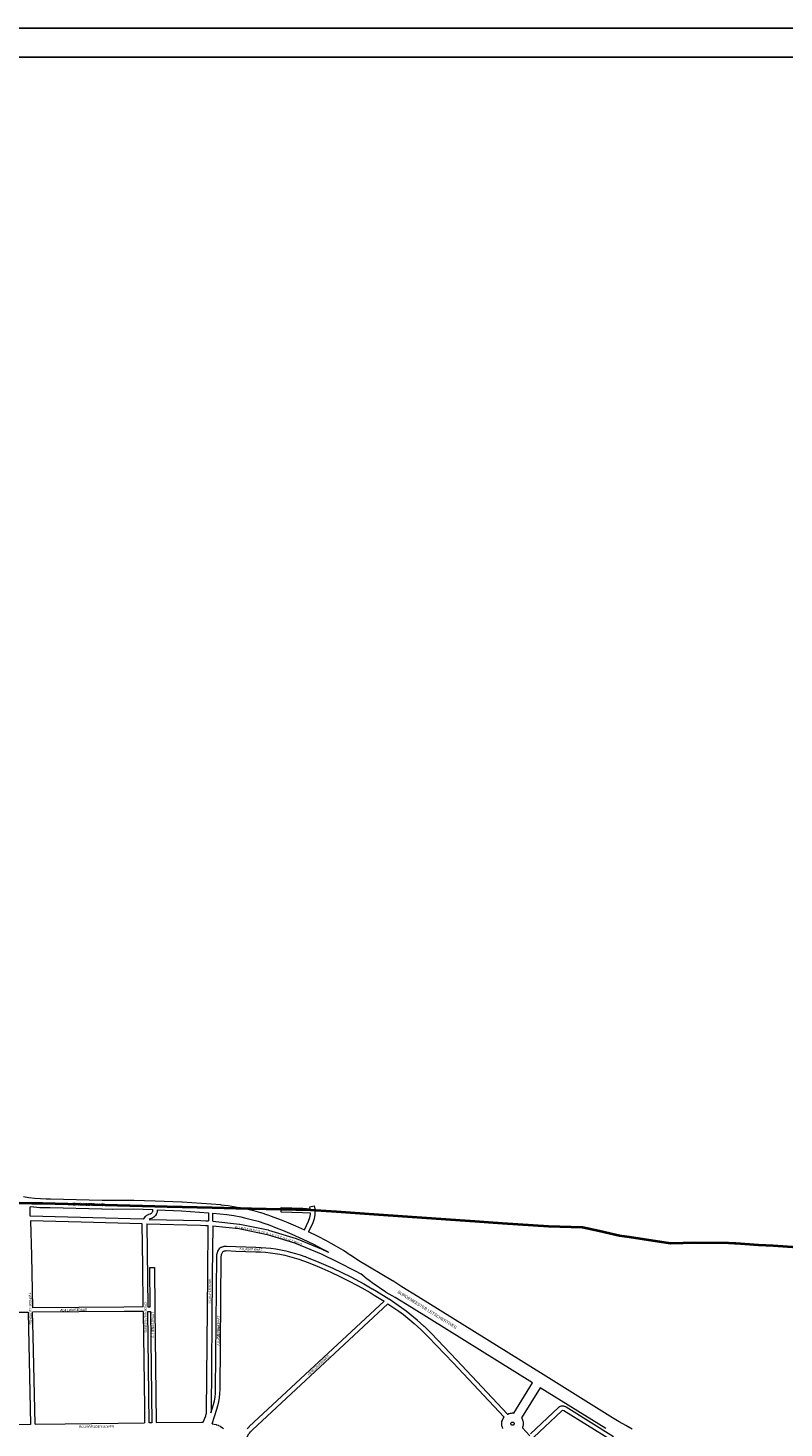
# Model space of a CAD drawing. Header units: metres. Extents: x 123817 to 142006, y 393105 to 406084.
# Tile 38 of 138: x 127541 to 130036, y 401462 to 406084. Entities that reach past the tile are written whole.
import ezdxf
from ezdxf.enums import TextEntityAlignment as Align

# ---------------------------------------------------------------- set-up
doc = ezdxf.new("R2010")
doc.units = ezdxf.units.M
doc.header["$MEASUREMENT"] = 0
doc.styles.add('Style-Arial', font='arial.ttf')

msp = doc.modelspace()

# ---------------------------------------------------------------- linework, layer by layer
at = {"flags": 128}
for points in [[(123817.1, 393105.4), (142006.1, 393105.4), (142006.1, 406084), (123817.1, 406084)], [(123917.1, 393205.4), (141906.1, 393205.4), (141906.1, 405987.2), (123917.1, 405987.2)]]:
    msp.add_lwpolyline(points, close=True, dxfattribs=at)
at = {"color": 7, "linetype": 'Continuous', "lineweight": 40, "flags": 128}
msp.add_lwpolyline([(130111.7, 402056), (130000, 402063.1), (129951.8, 402066.1), (129877.6, 402070.8), (129873.1, 402071.1), (129853.3, 402072.4), (129741, 402073.8), (129703.5, 402072.5), (129662, 402071), (129526, 402092), (129493.4, 402097.1), (129445.7, 402107.7), (129440.9, 402108.8), (129427.3, 402111.9), (129371.4, 402124.4), (129258.4, 402128), (129106.6, 402137.1), (129000, 402144.6), (128999.5, 402144.7), (128682.1, 402167.1), (128558.6, 402175.9), (128490.6, 402180.7), (128489.1, 402180.8), (128473.4, 402181.9), (128278, 402186), (128242.3, 402186.7), (128241.6, 402186.7), (128227, 402187.1), (128148.1, 402188.7), (128000, 402192.5), (127959.8, 402193.6), (127589.8, 402203.2), (127589.5, 402203.2), (127553, 402203.2), (127511.8, 402204.5)], dxfattribs=at)
at = {"color": 1, "linetype": 'Continuous', "lineweight": 0, "flags": 128}
for points in [[(127525.5, 402226.2), (127543.6, 402223.3), (127562.6, 402221), (127581.6, 402219.5), (127600.8, 402218.8), (127614.2, 402218.8), (127614.5, 402218.8), (127785.3, 402214.4), (127818.9, 402214), (127889.3, 402214.9), (127890, 402214.9), (127960.5, 402212.4), (127960.6, 402212.4), (127960.6, 402212.4), (128048.8, 402209.2), (128049.3, 402209.1), (128144.9, 402202.6), (128145.1, 402202.6), (128145.2, 402202.6), (128177.1, 402199.6), (128177.5, 402199.5), (128201.2, 402196.6), (128201.7, 402196.6), (128225.3, 402192.9), (128225.6, 402192.8), (128225.8, 402192.8), (128249.3, 402188.3), (128249.7, 402188.2), (128261.3, 402185.7), (128261.7, 402185.6), (128284.9, 402180), (128285.4, 402179.8), (128308.4, 402173.4), (128308.9, 402173.3), (128331.6, 402166.1), (128332, 402165.9), (128343.3, 402162.1), (128343.8, 402161.9), (128376.5, 402149.4), (128376.7, 402149.3), (128392.3, 402143), (128392.6, 402142.9), (128423.6, 402129.8), (128423.9, 402129.6), (128453.4, 402116.3)], [(127952.2, 402182.7), (127889.3, 402184.9), (127819.1, 402184), (127818.7, 402184), (127784.9, 402184.4), (127784.7, 402184.4), (127613.9, 402188.8), (127600.4, 402188.8), (127599.9, 402188.8), (127580.2, 402189.6), (127579.6, 402189.6), (127559.9, 402191.1), (127559.3, 402191.2), (127547.4, 402192.6)], [(127967.2, 402182.2), (128047.5, 402179.2), (128136.2, 402173.1)], [(128151.2, 402171.9), (128174.1, 402169.7), (128197.3, 402166.9), (128220.4, 402163.3), (128243.5, 402158.9), (128254.8, 402156.4), (128277.6, 402150.9), (128300.1, 402144.6), (128322.4, 402137.5), (128333.3, 402133.8), (128365.6, 402121.4), (128381, 402115.2), (128411.7, 402102.2), (128447.5, 402086), (128482.6, 402068.8), (128512.1, 402053.4), (128526.7, 402045.5), (128532.2, 402042.4)], [(129535.2, 401458.4), (129513.8, 401470.4), (129492.5, 401482.9), (129470.4, 401496.3), (129241, 401639.1), (128828.8, 401895.6), (128828.8, 401895.6), (128774.9, 401928.7), (128744.5, 401948), (128744, 401948.3), (128632.2, 402014.1), (128604.9, 402033), (128604.5, 402033.3), (128582.2, 402047.7), (128581.8, 402047.9), (128559.1, 402061.6), (128558.9, 402061.8), (128558.8, 402061.8), (128541.4, 402071.7), (128541.2, 402071.8), (128526.4, 402079.8), (128526.1, 402080), (128496.3, 402095.5), (128495.9, 402095.7), (128466.9, 402109.9)], [(129123.5, 401507.8), (129124.6, 401508.4), (129127.9, 401509.8), (129130.3, 401510.5), (129133.8, 401511.3), (129134.5, 401511.5), (129136.3, 401511.7), (129139.9, 401511.9), (129142.5, 401511.8), (129144, 401511.6), (129206, 401611.1), (128806.6, 401859.6), (128752.7, 401892.6), (128723, 401910), (128722.1, 401910.6), (128676.9, 401941.6), (128676.4, 401942), (128670.8, 401946.2), (128670.8, 401946.2), (128654.3, 401958.5), (128652.8, 401959.7), (128646.2, 401966.2), (128638.9, 401971.6)], [(129448.1, 401460.4), (129231.4, 401595.2), (129169.5, 401495.7), (129170.4, 401494.3), (129171.7, 401492), (129173.1, 401488.7), (129173.3, 401487.9), (129173.9, 401486.2), (129174.7, 401482.7), (129175, 401480.1), (129175.2, 401476.6), (129175.2, 401475.8), (129175.1, 401474), (129174.7, 401470.4), (129174.2, 401467.9), (129173.1, 401464.5), (129172.9, 401463.7), (129172.7, 401463.3), (129197.7, 401436.5)], [(129108.2, 401460.7), (129107.8, 401461.5), (129107, 401463.4), (129106.8, 401463.9), (129105.7, 401467.3), (129105.1, 401469.9), (129104.6, 401473.4), (129104.5, 401475.5), (129104.6, 401476), (129104.5, 401476), (129104.6, 401479.6), (129104.9, 401482.2), (129105.7, 401485.7), (129106.3, 401487.7), (129106.5, 401488.2), (129107.8, 401491.5), (129109, 401493.9), (129111, 401496.9), (129111.9, 401498.2)], [(129139.9, 401471.1), (129138.8, 401471.3), (129137.9, 401471.5), (129137, 401471.9), (129136.1, 401472.7), (129135.3, 401473.6), (129134.9, 401474.4), (129134.6, 401475.3), (129134.5, 401476.2), (129134.5, 401477.2), (129134.7, 401478.1), (129135.1, 401478.9), (129135.6, 401479.7), (129136.4, 401480.6), (129137.4, 401481.2), (129138.2, 401481.6), (129139.1, 401481.8), (129140.1, 401481.8), (129141, 401481.7), (129141.9, 401481.4), (129142.7, 401481), (129143.4, 401480.5), (129144.1, 401479.8), (129144.6, 401479), (129144.9, 401478.1), (129145.1, 401477.2), (129145.2, 401476.3), (129145.1, 401475.4), (129144.8, 401474.5), (129144.4, 401473.6), (129143.7, 401472.7), (129142.8, 401472), (129141.9, 401471.6), (129141.1, 401471.3), (129139.9, 401471.1)]]:
    msp.add_lwpolyline(points, dxfattribs=at)
at = {"color": 9, "linetype": 'Continuous', "lineweight": 0, "flags": 128}
for points in [[(127548.3, 402161.2), (127547.4, 402192.6)], [(128453.4, 402116.3), (128466.9, 402145.3), (128471.1, 402157.5), (128473, 402167.5), (128472.8, 402171.1), (128446.6, 402172.7), (128376.1, 402175), (128376.6, 402190), (128447.2, 402187.7), (128447.5, 402187.7), (128471.9, 402186.2), (128470.6, 402192.6), (128485.4, 402195.5), (128487.2, 402186.1), (128487.3, 402185), (128487.5, 402178.4), (128488, 402167.2), (128488, 402166.9), (128487.9, 402165.6), (128485.7, 402154.2), (128485.5, 402153.1), (128480.9, 402140), (128480.9, 402139.9), (128480.6, 402139.3), (128466.9, 402109.9)], [(127548.7, 402146.2), (127551.7, 402031.4), (127551.7, 402031.4), (127555.5, 401859.4)], [(127952.2, 402182.7), (127952.1, 402179.7), (127951.9, 402178.5), (127951.1, 402175.6), (127950.7, 402174.7), (127949, 402172.2), (127948.3, 402171.3), (127947.4, 402170.6), (127944.9, 402168.8), (127943.8, 402168.3), (127942.5, 402167.8), (127938.7, 402166.7), (127937.6, 402166.3), (127933.7, 402164.5), (127933.1, 402164.2), (127932.8, 402164), (127930.9, 402162.8), (127930.4, 402162.4), (127928.6, 402161), (127927.9, 402160.3), (127924.8, 402157.2), (127924.5, 402156.8), (127924, 402156.1), (127921.6, 402152.5), (127921.1, 402151.6)], [(127967.2, 402182.2), (127967.1, 402178.9), (127967, 402178), (127966.7, 402175.9), (127966.5, 402174.8), (127965.3, 402170.8), (127965.2, 402170.4), (127964.9, 402169.8), (127964.1, 402167.9), (127963.5, 402167), (127961.3, 402163.5), (127960.7, 402162.8), (127960.6, 402162.7), (127959.2, 402161.1), (127958.7, 402160.6), (127957.2, 402159.2), (127956.4, 402158.5), (127953, 402156.2), (127952.5, 402155.9), (127952, 402155.6), (127950.1, 402154.7), (127949.4, 402154.4), (127947.5, 402153.7), (127946.9, 402153.5), (127943.4, 402152.5), (127940.6, 402151.1)], [(128136.2, 402173.1), (128136, 402161.9), (128135.9, 402145.8)], [(128150.8, 402144.6), (128151, 402154.8), (128151.2, 402171.9)], [(127920.8, 401862), (127919.3, 401996.2), (127917.6, 402136.7)], [(127932.6, 402136.3), (127935.8, 401862), (127944.3, 401862), (127943, 401992.4), (127958, 401992.5), (127959.4, 401854.5), (127963.9, 401480)], [(128119.2, 401481.9), (128127.2, 401502), (128128.1, 401504.8), (128128.8, 401507.7), (128129.3, 401510.5), (128129.9, 401516.6), (128133.8, 401968.1), (128133.8, 401968.2), (128135.7, 402130.8)], [(128150.7, 402129.6), (128148.8, 401968), (128144.9, 401516.2), (128144.9, 401515.5), (128144.6, 401512.8), (128149.5, 401528.5), (128153.1, 401540.3), (128155.9, 401552.1), (128158, 401564.4), (128159.3, 401576.9), (128159.9, 401589.5), (128163.7, 402029.9), (128163.7, 402030.5), (128164, 402033.8), (128164.1, 402034.5), (128164.7, 402037.8), (128164.9, 402038.4), (128165.8, 402041.6), (128166, 402042.2), (128166, 402042.3), (128167.2, 402045.4), (128167.5, 402046), (128169, 402049), (128169.3, 402049.6), (128171.1, 402052.5), (128171.5, 402053), (128173.5, 402055.7), (128173.7, 402056), (128175.7, 402057.7), (128176.1, 402057.9), (128178.6, 402059.1), (128179.2, 402059.4), (128181.7, 402060.4), (128182.3, 402060.6), (128184.9, 402061.4), (128185.6, 402061.5), (128188.2, 402062.1), (128188.4, 402062.1), (128188.9, 402062.2), (128191.6, 402062.5), (128192.2, 402062.6), (128195, 402062.7), (128195.5, 402062.7), (128227.1, 402061.3), (128292.8, 402059.3), (128292.9, 402059.3), (128309.3, 402058.6), (128309.5, 402058.6), (128325.8, 402057.4), (128326.1, 402057.4), (128342.3, 402055.5), (128342.5, 402055.5), (128358.7, 402053.3), (128359, 402053.2), (128359, 402053.2), (128375.1, 402050.3), (128375.3, 402050.3), (128391.3, 402046.9), (128391.5, 402046.9), (128407.4, 402043), (128407.6, 402042.9), (128423.4, 402038.5), (128423.6, 402038.5), (128439.2, 402033.6), (128439.5, 402033.5), (128454.9, 402027.9), (128455, 402027.9), (128470.3, 402022.1), (128470.5, 402022.1), (128501, 402009.9), (128501.1, 402009.8), (128516.2, 402003.4), (128516.3, 402003.4), (128546.4, 401990.2), (128546.5, 401990.1), (128576.3, 401976.1), (128576.4, 401976), (128605.8, 401961.4), (128606, 401961.3), (128635, 401946), (128635.1, 401945.9), (128649.5, 401938), (128649.6, 401937.9), (128677.2, 401922.1), (128677.2, 401922.1), (128677.3, 401922), (128691.4, 401913.6), (128691.5, 401913.5), (128732.1, 401888.5), (128732.1, 401888.5), (128732.4, 401888.3), (128773.2, 401860), (128773.3, 401859.9), (128788.6, 401848.9), (128789, 401848.7), (128825.4, 401818.9), (128825.7, 401818.7), (128847.8, 401798.7), (128848.1, 401798.5), (128872.7, 401774.2), (128872.9, 401774), (128954.8, 401687.8), (128954.9, 401687.8), (129123.5, 401507.8)], [(128149, 401476.5), (128163.9, 401524), (128163.9, 401524.1), (128167.5, 401536.1), (128167.6, 401536.6), (128170.5, 401548.8), (128170.6, 401549.3), (128172.8, 401562.1), (128172.9, 401562.6), (128174.3, 401575.5), (128174.3, 401576), (128174.9, 401589), (128174.9, 401589.2), (128178.7, 402029.4), (128178.9, 402032.1), (128179.4, 402034.7), (128180.1, 402037.2), (128181.1, 402039.7), (128182.3, 402042.1), (128183.7, 402044.3), (128184.4, 402045.3), (128185, 402045.6), (128186.9, 402046.3), (128188.9, 402046.9), (128190.9, 402047.3), (128193, 402047.6), (128195.1, 402047.7), (128226.5, 402046.3), (128226.6, 402046.3), (128292.3, 402044.3), (128308.5, 402043.6), (128324.6, 402042.4), (128340.6, 402040.6), (128356.5, 402038.4), (128372.3, 402035.6), (128388.1, 402032.3), (128403.7, 402028.4), (128419.2, 402024.1), (128434.5, 402019.3), (128449.8, 402013.8), (128465, 402008.1), (128495.3, 401996), (128510.3, 401989.6), (128540.2, 401976.5), (128569.8, 401962.6), (128599.1, 401948), (128627.9, 401932.7), (128642.2, 401924.9), (128669.7, 401909.1), (128683.7, 401900.8), (128715.8, 401880.9), (128270.8, 401466.8), (128270.4, 401466.4), (128264.3, 401459.8)], [(128633.5, 401019), (128264.8, 401414.8), (128264.1, 401415.4), (128257.1, 401421.2), (128257.1, 401421.2), (128270.1, 401442.6), (128272, 401445.4), (128275.5, 401449.8), (128281.3, 401456), (128728.8, 401872.6), (128764.6, 401847.7), (128779.7, 401836.9), (128815.8, 401807.4), (128837.6, 401787.7), (128862.1, 401763.6), (128943.9, 401677.5), (129111.9, 401498.2)], [(127540.8, 401844.3), (127549, 401474.2)], [(127564, 401474.4), (127557.5, 401766.8), (127555.8, 401844.4)], [(127921, 401847), (127924.7, 401528.7), (127925.3, 401479.4)], [(127940.3, 401479.6), (127936, 401847), (127944.5, 401847), (127948.9, 401479.7)], [(129199.9, 401443.1), (129291.4, 401529.4), (129291.7, 401529.6), (129295.4, 401532.8), (129296.5, 401533.5), (129298, 401534.2), (129301.9, 401535.4), (129302.9, 401535.7), (129305.3, 401535.7), (129309.1, 401535.1), (129309.4, 401535.1), (129310.8, 401534.7), (129315.4, 401532.9), (129316.4, 401532.4), (129316.6, 401532.3), (129473.4, 401434.6)], [(129465.6, 401421.8), (129309.3, 401519.2), (129306.1, 401520.4), (129304.8, 401520.6), (129303.9, 401520.3), (129301.5, 401518.3), (129210.2, 401432.2)]]:
    msp.add_lwpolyline(points, dxfattribs=at)
at = {"color": 6, "linetype": 'Continuous', "lineweight": 0, "flags": 128}
for points in [[(127921.1, 402151.6), (127548.3, 402161.2)], [(127917.6, 402136.7), (127715.7, 402141.9), (127548.7, 402146.2)], [(127940.6, 402151.1), (128110.9, 402146.8), (128111, 402146.8), (128127.3, 402146.2), (128127.4, 402146.2), (128135.9, 402145.8)], [(128150.8, 402144.6), (128239, 402135.2), (128239.5, 402135.2), (128239.7, 402135.1), (128333.3, 402116), (128334, 402115.8), (128425.3, 402087.9), (128426, 402087.6), (128514.2, 402051.1), (128514.6, 402050.9), (128532.2, 402042.4)], [(127932.6, 402136.3), (128110.5, 402131.8), (128126.7, 402131.2), (128135.7, 402130.8)], [(128150.7, 402129.6), (128237.1, 402120.4), (128329.9, 402101.4), (128420.5, 402073.6), (128508.2, 402037.3), (128564.7, 402010), (128620.7, 401981.4), (128638.9, 401971.6)], [(127920.8, 401862), (127857.5, 401861.5), (127708.5, 401860.6), (127708.5, 401860.6), (127555.5, 401859.4)], [(127390.3, 401471.9), (127351.5, 401598.5), (127282.3, 401833), (127281.9, 401842.8), (127503, 401844.2), (127540.8, 401844.3)], [(127921, 401847), (127857.6, 401846.5), (127857.6, 401846.5), (127708.6, 401845.6), (127555.8, 401844.4)]]:
    msp.add_lwpolyline(points, dxfattribs=at)
at = {"color": 40, "linetype": 'Continuous', "lineweight": 0, "flags": 128}
for points in [[(127549, 401474.2), (127482.8, 401473.2), (127390.3, 401471.9)], [(127564, 401474.4), (127663.1, 401475.8), (127925.3, 401479.4)], [(127948.9, 401479.7), (127940.3, 401479.6)], [(127963.9, 401480), (128114.3, 401482), (128114.6, 401482), (128119.2, 401481.9)], [(128149, 401476.5), (128162.1, 401473.4), (128162.9, 401473.1), (128168.4, 401471.3), (128169.6, 401470.8), (128175.2, 401468.1), (128175.9, 401467.7), (128176.3, 401467.5), (128181.6, 401464.1), (128183, 401463), (128185.7, 401460.4)]]:
    msp.add_lwpolyline(points, dxfattribs=at)

# ---------------------------------------------------------------- texts
at = {"style": 'Style-Arial'}
for s, rotation, p in [('EINDSESTRAAT', 358.4986, (127738.8, 402200.3)), ('BURGEMEESTER LETSCHERTWEG', 328.1977, (128858.7, 401852.6))]:
    msp.add_text(s, height=9.6, rotation=rotation, dxfattribs=at).set_placement(p, align=Align.MIDDLE_CENTER)
at = {"color": 8, "style": 'Style-Arial', "width": 0.909091}
for s, rotation, p in [('B', 351.7344, (128227, 402124.9)), ('U', 351.7344, (128235.9, 402123.6)), ('R', 350.6398, (128246.5, 402121.9)), ('G', 349.5453, (128256, 402120.3)), ('E', 349.5453, (128265.8, 402118.5)), ('M', 348.4507, (128275.6, 402116.7)), ('E', 348.4507, (128285.8, 402114.6)), ('E', 347.3561, (128294.8, 402112.7)), ('S', 347.3561, (128303.6, 402110.7)), ('T', 346.2615, (128312.6, 402108.7)), ('E', 346.2615, (128320.6, 402106.8)), ('R', 346.2615, (128330.1, 402104.4)), ('L', 345.167, (128342.1, 402101.3)), ('E', 344.0724, (128349.9, 402099.2)), ('T', 344.0724, (128358.7, 402096.7)), ('S', 344.0724, (128366.6, 402094.4)), ('C', 342.9778, (128375.8, 402091.6)), ('H', 342.9778, (128384.7, 402088.9)), ('E', 341.8832, (128394.1, 402085.8)), ('R', 341.8832, (128403.5, 402082.8)), ('T', 340.7887, (128412.1, 402079.8)), ('W', 339.6941, (128422.6, 402076.1)), ('E', 339.6941, (128432, 402072.6)), ('G', 338.5995, (128441.1, 402069.2)), ('SCHEPERSDIJK', 89.9593, (128140.4, 401914.2)), ('TWEEDE SLUISWEG', 271.2874, (127548.1, 401856.2)), ('GROENVENSEWEG', 270.6425, (127928.8, 401827.6)), ('HEIBLOEMSEWEG', 42.9417, (128499.7, 401669.6)), ('ROUWVELDENSEWEG', 0.8415, (127767.4, 401467.1))]:
    msp.add_text(s, height=7.7, rotation=rotation, dxfattribs=at).set_placement(p, align=Align.MIDDLE_CENTER)
at = {"color": 8, "linetype": 'Continuous', "lineweight": 0, "style": 'Style-Arial', "width": 0.909091}
for s, rotation, p in [('ATLASSTRAAT', 358.2244, (128276.1, 402052.3)), ('ASTERIASTRAAT', 0.5537, (127691.2, 401851.9)), ('ASTERIASTRAAT', 0.5537, (127691.5, 401851.9)), ('ATLASSTRAAT', 89.5137, (128169, 401795.2)), ('ATLASSTRAAT', 89.557, (128169.2, 401771.8))]:
    msp.add_text(s, height=7.7, rotation=rotation, dxfattribs=at).set_placement(p, align=Align.MIDDLE_CENTER)
at = {"color": 8, "linetype": 'Continuous', "lineweight": 0, "insert": (127952.6, 401802.7), "char_height": 7.7, "attachment_point": 5, "rotation": 89.5137, "line_spacing_factor": 0.6, "style": 'Style-Arial'}
msp.add_mtext('\\H1x;\\W0.909091;ATHENASTRAAT', dxfattribs=at)

doc.saveas('drawing.dxf')
